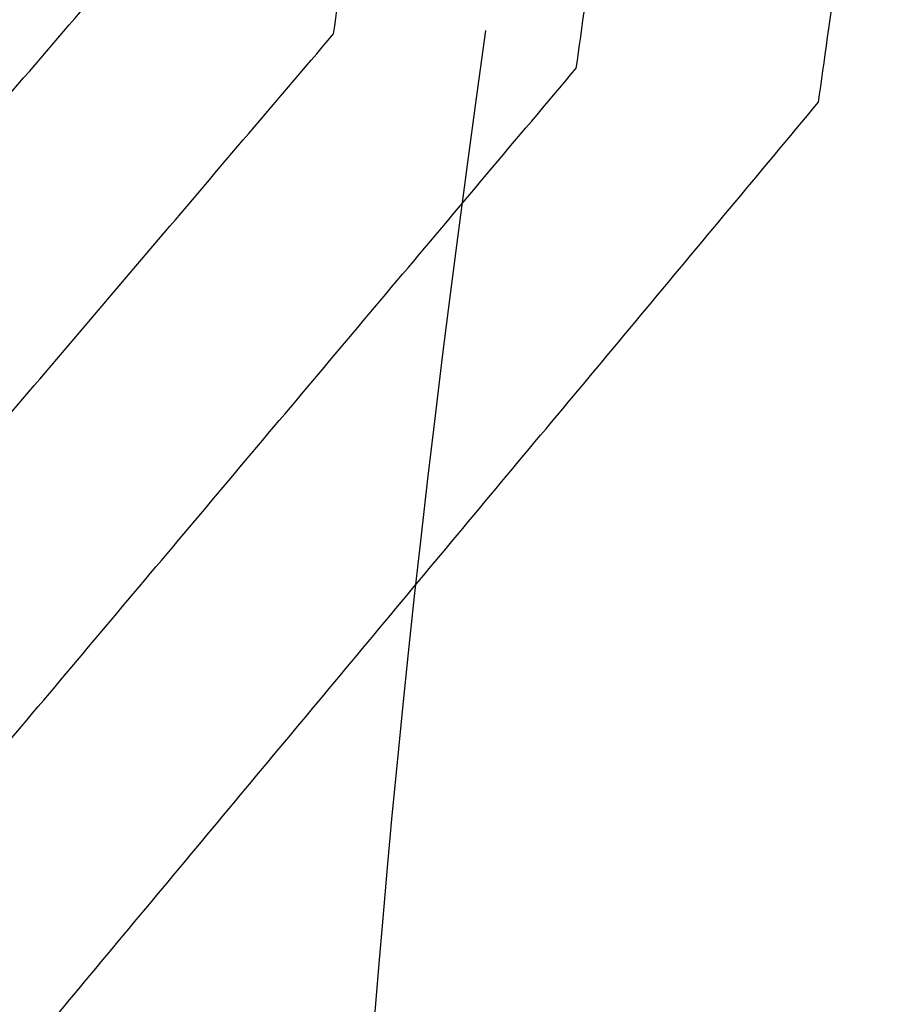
# Model space of a CAD drawing. Header units: millimetres. Extents: x -418 to 440, y -273 to 486.
# Tile 37 of 256: x -270.43 to -262.49, y -243.3 to -234.38. Entities that reach past the tile are written whole.
import ezdxf

# ---------------------------------------------------------------- set-up
doc = ezdxf.new("R2010")
doc.units = ezdxf.units.MM
doc.layers.add('mousse 2', color=7, linetype='Continuous', true_color=0x616161)

msp = doc.modelspace()

# ---------------------------------------------------------------- linework, layer by layer
at = {"layer": 'mousse 2'}
for points, weights in [([(-267.5849, -234.5039, 149.5509), (-266.2375, -225.0235, 40), (-250.7638, -116.149, 40)], [1, 0.73725013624, 1]), ([(-265.3854, -234.8153, 149.5504), (-264.0481, -225.3332, 40), (-248.6904, -116.4427, 40)], [1, 0.737251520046, 1]), ([(-263.1892, -235.1238, 149.5502), (-261.8622, -225.64, 40), (-246.6247, -116.7329, 40)], [1, 0.737252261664, 1])]:
    msp.add_rational_spline(points, weights, degree=2, dxfattribs=at)
for points, degree in [([(-282.9867, -249.5513, 345.0965), (-276.3811, -241.8677, 247.3113), (-269.7755, -234.1841, 149.5262)], 2), ([(-280.6953, -249.9044, 345.0957), (-274.1401, -242.2041, 247.3233), (-267.5849, -234.5039, 149.5509)], 2), ([(-266.207, -234.4742, 385.6094), (-268.0812, -247.6876, 377.2633), (-267.3803, -253.2843, 361.584), (-267.179, -251.8526, 345.0956)], 3), ([(-278.392, -250.243, 345.0956), (-271.8887, -242.5291, 247.323), (-265.3854, -234.8153, 149.5504)], 2), ([(-276.0918, -250.5785, 345.0956), (-269.6405, -242.8511, 247.3229), (-263.1892, -235.1238, 149.5502)], 2), ([(-266.8945, -251.8926, 345.0956), (-260.6466, -244.1131, 247.3226), (-254.3986, -236.3336, 149.5496)], 2)]:
    msp.add_open_spline(points, degree=degree, dxfattribs=at)

doc.saveas('drawing.dxf')
